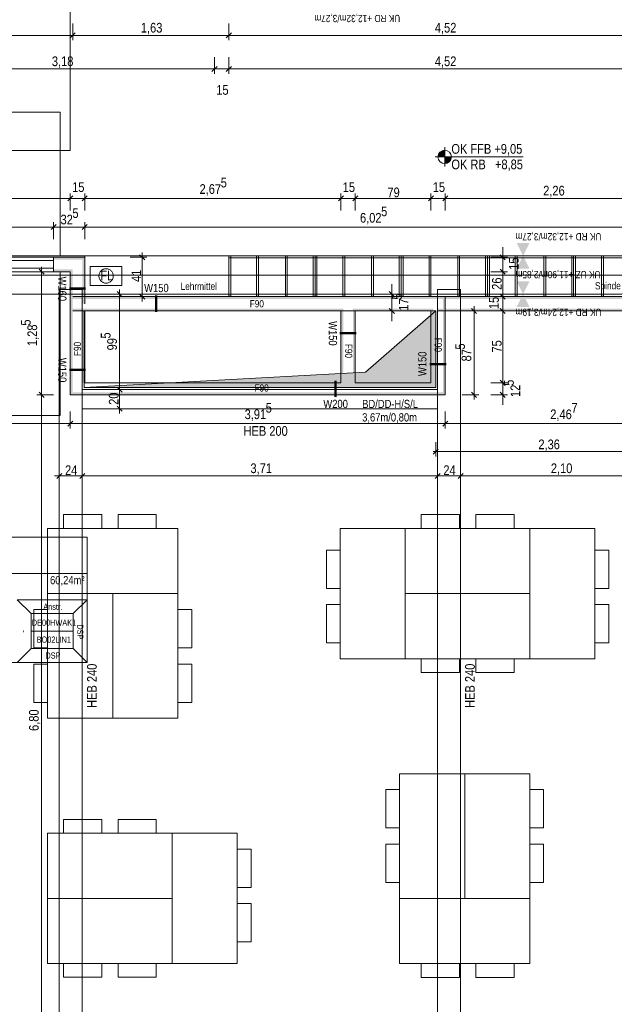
# Model space of a CAD drawing. Extents: x -634 to 300, y 62 to 1102.
# Tile 109 of 125: x -130 to -6, y 614 to 819. Entities that reach past the tile are written whole.
import ezdxf
from ezdxf.lldxf.tags import DXFTag

# ---------------------------------------------------------------- set-up
doc = ezdxf.new("R2010")
doc.units = 0
doc.layers.get('0').update_dxf_attribs({"lineweight": 13})
for name, color, linetype, lineweight, true_color in [('00 -Bauelemente -Gipskarton', 7, 'Continuous', 9, 0xff7fe6), ('30 -34 Innenwände- 2 nichttragend', 7, 'Continuous', 18, 0xff7fe6), ('30 -34 Innenwände- 4 Türen_Fenster', 9, 'Continuous', 15, 0x808080), ('30 -35 Decken- 1 Konstruktion-Träger- Stahlbeton', 7, 'Continuous', 13, 0x33aa00), ('30 -35 Decken- 11 Durchbruch', 5, 'Continuous', 15, 0x0000ff), ('40 -47 Nutzungspez. Anlagen- 4 Feuerlöschanlagen', 1, 'Continuous', 9, 0xff0000), ('60- 61 allgemeine Ausstattung- 1 Möbel', 9, 'Continuous', 9, 0x808080), ('70 -72 Beschriftung- 1 Beschriftung allgemein', 7, 'Continuous', 9, 0xff6633), ('70 -72 Beschriftung- 8 barrierefrei', 7, 'grob-A06CPVZVL0', 9, 0x888888), ('70 -75 Raumstempel- 1 Raumstempel-A06CPVZWL0', 1, 'Continuous', 50, 0xff0000), ('70 -76 Bemaßung- 2 Allgemein', 9, 'Continuous', 5, 0x808080)]:
    doc.layers.add(name, color=color, linetype=linetype, lineweight=lineweight, true_color=true_color)
for name, color, linetype, lineweight in [('30 -35 Decken- 1 Konstruktion-Träger- Stahl Hohlprofil', 7, 'grob-A06CPVZVL0', 9), ('70 -71 Achsen- 1 Gebäudeachsen', 7, 'STRICHPUNKT2-A06CPW00L0', 18), ('70 -72 Beschriftung- 5 Höhenkoten-A06CPVZXL0', 7, 'Continuous', 15), ('70 -75 Raumstempel- 3 Wandstempel', 7, 'Continuous', 50), ('Keine-A06CPVZYL0', 7, 'Continuous', 9)]:
    doc.layers.add(name, color=color, linetype=linetype, lineweight=lineweight)
doc.styles.get("Standard").update_dxf_attribs({"font": 'ARIALN.TTF'})
tags = doc.linetypes.add('grob-A06CPVZVL0', pattern=[14, 3, -8, 3]).pattern_tags.tags
tags[8:9] = [DXFTag(74, 4), DXFTag(75, 0), DXFTag(340, '0'), DXFTag(46, 0.0), DXFTag(50, 0.0), DXFTag(44, 0.0), DXFTag(45, 0.0)]
tags[6:7] = [DXFTag(74, 4), DXFTag(75, 0), DXFTag(340, '0'), DXFTag(46, 0.0), DXFTag(50, 0.0), DXFTag(44, 0.0), DXFTag(45, 0.0)]
tags[4:5] = [DXFTag(74, 4), DXFTag(75, 0), DXFTag(340, '0'), DXFTag(46, 0.0), DXFTag(50, 0.0), DXFTag(44, 0.0), DXFTag(45, 0.0)]
tags = doc.linetypes.add('STRICHPUNKT2-A06CPW00L0', pattern=[12.7, 6.35, -3.175, 0, -3.175]).pattern_tags.tags
tags[10:11] = [DXFTag(74, 4), DXFTag(75, 0), DXFTag(340, '0'), DXFTag(46, 0.0), DXFTag(50, 0.0), DXFTag(44, 0.0), DXFTag(45, 0.0)]
tags[8:9] = [DXFTag(74, 4), DXFTag(75, 0), DXFTag(340, '0'), DXFTag(46, 0.0), DXFTag(50, 0.0), DXFTag(44, 0.0), DXFTag(45, 0.0)]
tags[6:7] = [DXFTag(74, 4), DXFTag(75, 0), DXFTag(340, '0'), DXFTag(46, 0.0), DXFTag(50, 0.0), DXFTag(44, 0.0), DXFTag(45, 0.0)]
tags[4:5] = [DXFTag(74, 4), DXFTag(75, 0), DXFTag(340, '0'), DXFTag(46, 0.0), DXFTag(50, 0.0), DXFTag(44, 0.0), DXFTag(45, 0.0)]

# ---------------------------------------------------------------- blocks, each defined once
blk = doc.blocks.new('Referenz-A06CPW02L0')
at = {"layer": '00 -Bauelemente -Gipskarton', "color": 0, "linetype": 'Continuous', "lineweight": 0, "ltscale": 0.13}
for points in [[(-123.03, 769.33), (-116.78, 769.33), (-123.03, 769.58), (-116.53, 769.58)], [(-123.03, 769.08), (-117.03, 769.08), (-123.03, 769.33), (-116.78, 769.33)], [(-116.78, 759.88), (-116.78, 769.33), (-117.03, 759.88), (-117.03, 769.08)], [(-116.53, 759.88), (-116.53, 769.58), (-116.78, 759.88), (-116.78, 769.33)], [(-123.03, 766.83), (-119.28, 766.83), (-123.03, 767.08), (-119.03, 767.08)], [(-123.03, 766.58), (-119.53, 766.58), (-123.03, 766.83), (-119.28, 766.83)], [(-119.28, 759.88), (-119.28, 766.83), (-119.53, 759.88), (-119.53, 766.58)], [(-119.03, 759.88), (-119.03, 767.08), (-119.28, 759.88), (-119.28, 766.83)], [(-119.53, 740.88), (-119.28, 741.13), (-119.53, 761.38), (-119.28, 761.13)], [(-119.28, 741.13), (-119.03, 741.38), (-119.28, 761.13), (-119.03, 760.88)], [(-119.03, 761.38), (-119.03, 761.13), (-41.23, 761.38), (-41.48, 761.13)], [(-119.03, 761.13), (-119.03, 760.88), (-41.48, 761.13), (-41.73, 760.88)], [(-42.73, 761.38), (-42.73, 761.13), (9.61, 761.38), (9.61, 761.13)], [(-42.73, 761.13), (-42.73, 760.88), (9.61, 761.13), (9.61, 760.88)], [(-41.73, 760.88), (-41.73, 741.38), (-41.48, 761.13), (-41.48, 741.13)], [(-41.48, 761.13), (-41.48, 741.13), (-41.23, 761.38), (-41.23, 740.88)], [(-119.03, 758.63), (-62.78, 758.63), (-119.03, 758.88), (-62.53, 758.88)], [(-119.03, 758.38), (-63.03, 758.38), (-119.03, 758.63), (-62.78, 758.63)], [(-117.03, 743.38), (-116.78, 743.38), (-117.03, 758.88), (-116.78, 758.63)], [(-116.78, 743.38), (-116.53, 743.38), (-116.78, 758.63), (-116.53, 758.38)], [(-63.03, 758.38), (-63.03, 743.38), (-62.78, 758.63), (-62.78, 743.38)], [(-62.78, 758.63), (-62.78, 743.38), (-62.53, 758.88), (-62.53, 743.38)], [(-60.53, 758.88), (-60.53, 743.38), (-60.28, 758.63), (-60.28, 743.38)], [(-43.73, 758.88), (-60.53, 758.88), (-43.98, 758.63), (-60.28, 758.63)], [(-60.28, 758.63), (-60.28, 743.38), (-60.03, 758.38), (-60.03, 743.38)], [(-43.98, 758.63), (-60.28, 758.63), (-44.23, 758.38), (-60.03, 758.38)], [(-44.23, 758.38), (-44.23, 743.38), (-43.98, 758.63), (-43.98, 743.38)], [(-43.98, 758.63), (-43.98, 743.38), (-43.73, 758.88), (-43.73, 743.38)], [(-42.73, 758.88), (-42.73, 758.63), (9.61, 758.88), (9.61, 758.63)], [(-42.73, 758.63), (-42.73, 758.38), (9.61, 758.63), (9.61, 758.38)], [(-41.48, 741.13), (-119.28, 741.13), (-41.23, 740.88), (-119.53, 740.88)], [(-41.73, 741.38), (-119.03, 741.38), (-41.48, 741.13), (-119.28, 741.13)]]:
    blk.add_solid(points, dxfattribs=at)
at = {"layer": '30 -34 Innenwände- 2 nichttragend', "color": 0, "linetype": 'Continuous', "ltscale": 0.18}
for p, q in [((-116.53, 769.58), (-123.03, 769.58)), ((-123.03, 769.58), (-123.03, 766.83)), ((-123.03, 769.58), (-123.03, 769.33)), ((-123.03, 769.33), (-123.03, 769.08)), ((-123.03, 769.08), (-123.03, 767.08)), ((-116.53, 769.58), (-116.53, 759.88)), ((-123.03, 767.08), (-123.03, 766.83)), ((-123.03, 766.83), (-123.03, 766.58)), ((-123.03, 766.83), (-123.03, 766.58)), ((-119.53, 766.58), (-123.03, 766.58)), ((-119.53, 766.58), (-119.53, 759.88)), ((-119.53, 761.38), (-119.53, 740.88)), ((-119.03, 761.38), (-41.23, 761.38)), ((-42.73, 761.38), (9.61, 761.38)), ((-41.23, 740.88), (-41.23, 761.38)), ((-119.03, 758.38), (-63.03, 758.38)), ((-116.53, 758.38), (-116.53, 743.38)), ((-63.03, 743.38), (-63.03, 758.38)), ((-60.03, 758.38), (-44.23, 758.38)), ((-60.03, 743.38), (-60.03, 758.38)), ((-44.23, 743.38), (-44.23, 758.38)), ((-42.73, 758.38), (9.61, 758.38)), ((-116.53, 743.38), (-63.03, 743.38)), ((-60.03, 743.38), (-44.23, 743.38)), ((-119.53, 740.88), (-41.23, 740.88))]:
    blk.add_line(p, q, dxfattribs=at)
at = {"layer": '30 -34 Innenwände- 4 Türen_Fenster', "color": 0, "linetype": 'grob-A06CPVZVL0', "ltscale": 0.15}
for p, q in [((-123.03, 769.58), (-153.03, 769.58)), ((-123.03, 766.58), (-153.03, 766.58))]:
    blk.add_line(p, q, dxfattribs=at)
at = {"layer": '30 -34 Innenwände- 4 Türen_Fenster', "color": 0, "linetype": 'Continuous', "ltscale": 0.15}
for p, q in [((-133.63, 768.88), (-123.03, 768.88)), ((-123.03, 768.88), (-123.03, 767.28)), ((-123.03, 767.28), (-133.63, 767.28))]:
    blk.add_line(p, q, dxfattribs=at)
at = {"layer": '30 -35 Decken- 1 Konstruktion-Träger- Stahl Hohlprofil', "color": 0, "linetype": 'grob-A06CPVZVL0', "ltscale": 0.13}
for p, q in [((-121.83, 603.88), (-121.83, 762.88)), ((-121.83, 762.88), (-117.03, 762.88)), ((-117.03, 762.88), (-117.03, 603.88)), ((-42.83, 603.88), (-42.83, 762.88)), ((-42.83, 762.88), (-38.03, 762.88)), ((-38.03, 762.88), (-38.03, 603.88)), ((-117.03, 741.98), (-42.83, 741.98)), ((-117.03, 737.98), (-117.03, 741.98)), ((-42.83, 741.98), (-42.83, 737.98)), ((-42.83, 737.98), (-117.03, 737.98))]:
    blk.add_line(p, q, dxfattribs=at)
at = {"layer": '30 -35 Decken- 1 Konstruktion-Träger- Stahlbeton', "color": 0, "linetype": 'grob-A06CPVZVL0', "lineweight": -2, "ltscale": 0.13}
for p, q in [((3.97, 769.88), (-554.53, 769.88)), ((3.97, 761.88), (-554.53, 761.88))]:
    blk.add_line(p, q, dxfattribs=at)
at = {"layer": '30 -35 Decken- 11 Durchbruch', "color": 0, "linetype": 'Continuous', "ltscale": 0.15}
for p, q in [((-116.63, 742.38), (-116.63, 758.38)), ((-116.63, 758.38), (-43.23, 758.38)), ((-43.23, 758.38), (-57.91, 745.58)), ((-43.23, 758.38), (-57.91, 745.58)), ((-43.23, 742.38), (-43.23, 758.38)), ((-57.91, 745.58), (-116.63, 742.38)), ((-57.91, 745.58), (-116.63, 742.38)), ((-116.63, 742.38), (-43.23, 742.38))]:
    blk.add_line(p, q, dxfattribs=at)
blk.add_solid([(-57.91, 745.58), (-43.23, 758.38), (-116.63, 742.38), (-43.23, 742.38)], dxfattribs=at)
at = {"layer": '40 -47 Nutzungspez. Anlagen- 4 Feuerlöschanlagen', "color": 0, "linetype": 'Continuous', "ltscale": 0.13}
for p, q in [((-115.36, 767.68), (-108.76, 767.68)), ((-115.36, 763.68), (-115.36, 767.68)), ((-113.39, 766.39), (-113.31, 766.52)), ((-113.31, 766.52), (-113.22, 766.64)), ((-113.22, 766.64), (-113.12, 766.74)), ((-113.12, 766.74), (-113.01, 766.84)), ((-113.01, 766.84), (-112.9, 766.93)), ((-112.9, 766.93), (-112.77, 767.01)), ((-112.77, 767.01), (-112.64, 767.07)), ((-112.64, 767.07), (-112.5, 767.12)), ((-112.5, 767.12), (-112.36, 767.15)), ((-112.36, 767.15), (-112.21, 767.18)), ((-112.21, 767.18), (-112.06, 767.18)), ((-112.06, 767.18), (-111.92, 767.18)), ((-111.92, 767.18), (-111.77, 767.15)), ((-111.77, 767.15), (-111.63, 767.12)), ((-111.63, 767.12), (-111.49, 767.07)), ((-111.49, 767.07), (-111.36, 767.01)), ((-111.36, 767.01), (-111.23, 766.93)), ((-111.23, 766.93), (-111.11, 766.84)), ((-111.11, 766.84), (-111, 766.74)), ((-111, 766.74), (-110.9, 766.64)), ((-110.9, 766.64), (-110.82, 766.52)), ((-110.82, 766.52), (-110.74, 766.39)), ((-108.76, 767.68), (-108.76, 763.68)), ((-113.56, 765.83), (-113.53, 765.98)), ((-113.56, 765.68), (-113.56, 765.83)), ((-113.56, 765.54), (-113.56, 765.68)), ((-113.53, 765.39), (-113.56, 765.54)), ((-113.53, 765.98), (-113.5, 766.12)), ((-113.5, 765.25), (-113.53, 765.39)), ((-113.5, 766.12), (-113.45, 766.26)), ((-113.45, 765.11), (-113.5, 765.25)), ((-113.45, 766.26), (-113.39, 766.39)), ((-113.39, 764.98), (-113.45, 765.11)), ((-113.31, 764.85), (-113.39, 764.98)), ((-113.22, 764.73), (-113.31, 764.85)), ((-113.12, 764.62), (-113.22, 764.73)), ((-113.01, 764.52), (-113.12, 764.62)), ((-112.9, 764.44), (-113.01, 764.52)), ((-112.77, 764.36), (-112.9, 764.44)), ((-111.23, 764.44), (-111.36, 764.36)), ((-111.11, 764.52), (-111.23, 764.44)), ((-111, 764.62), (-111.11, 764.52)), ((-110.9, 764.73), (-111, 764.62)), ((-110.82, 764.85), (-110.9, 764.73)), ((-110.74, 764.98), (-110.82, 764.85)), ((-110.74, 766.39), (-110.68, 766.26)), ((-110.68, 765.11), (-110.74, 764.98)), ((-110.68, 766.26), (-110.63, 766.12)), ((-110.63, 765.25), (-110.68, 765.11)), ((-110.63, 766.12), (-110.59, 765.98)), ((-110.59, 765.39), (-110.63, 765.25)), ((-110.59, 765.98), (-110.57, 765.83)), ((-110.57, 765.54), (-110.59, 765.39)), ((-110.57, 765.83), (-110.56, 765.68)), ((-110.56, 765.68), (-110.57, 765.54)), ((-108.76, 763.68), (-115.36, 763.68)), ((-112.64, 764.3), (-112.77, 764.36)), ((-112.5, 764.25), (-112.64, 764.3)), ((-112.36, 764.21), (-112.5, 764.25)), ((-112.21, 764.19), (-112.36, 764.21)), ((-112.06, 764.18), (-112.21, 764.19)), ((-111.92, 764.19), (-112.06, 764.18)), ((-111.77, 764.21), (-111.92, 764.19)), ((-111.63, 764.25), (-111.77, 764.21)), ((-111.49, 764.3), (-111.63, 764.25)), ((-111.36, 764.36), (-111.49, 764.3))]:
    blk.add_line(p, q, dxfattribs=at)
at = {"layer": '60- 61 allgemeine Ausstattung- 1 Möbel', "color": 0, "lineweight": 15}
for p, q in [((-116.53, 769.88), (-86.43, 769.88)), ((-116.53, 761.38), (-116.53, 769.88)), ((-86.43, 769.88), (-86.43, 761.38)), ((-86.43, 761.38), (-116.53, 761.38))]:
    blk.add_line(p, q, dxfattribs=at)
at = {"layer": '60- 61 allgemeine Ausstattung- 1 Möbel', "color": 0, "linetype": 'grob-A06CPVZVL0', "lineweight": 15, "ltscale": 0.15}
for p, q in [((-86.43, 761.48), (-86.43, 769.88)), ((-86.43, 769.88), (-86.03, 769.88)), ((-86.43, 769.48), (-86.43, 769.88)), ((-86.43, 769.88), (3.57, 769.88)), ((3.57, 769.48), (-86.43, 769.48)), ((-86.03, 769.88), (-86.03, 761.48)), ((-80.63, 761.48), (-80.63, 769.88)), ((-80.63, 769.88), (-80.23, 769.88)), ((-80.23, 769.88), (-80.23, 761.48)), ((-74.63, 761.48), (-74.63, 769.88)), ((-74.63, 769.88), (-74.23, 769.88)), ((-74.23, 769.88), (-74.23, 761.48)), ((-68.83, 761.48), (-68.83, 769.88)), ((-68.83, 769.88), (-68.43, 769.88)), ((-68.43, 761.48), (-68.43, 769.88)), ((-68.43, 769.88), (-68.03, 769.88)), ((-68.43, 769.88), (-68.43, 761.48)), ((-68.03, 769.88), (-68.03, 761.48)), ((-62.63, 761.48), (-62.63, 769.88)), ((-62.63, 769.88), (-62.23, 769.88)), ((-62.23, 769.88), (-62.23, 761.48)), ((-56.63, 761.48), (-56.63, 769.88)), ((-56.63, 769.88), (-56.23, 769.88)), ((-56.23, 769.88), (-56.23, 761.48)), ((-50.83, 761.48), (-50.83, 769.88)), ((-50.83, 769.88), (-50.43, 769.88)), ((-50.43, 761.48), (-50.43, 769.88)), ((-50.43, 769.88), (-50.03, 769.88)), ((-50.43, 769.88), (-50.43, 761.48)), ((-50.03, 769.88), (-50.03, 761.48)), ((-44.63, 761.48), (-44.63, 769.88)), ((-44.63, 769.88), (-44.23, 769.88)), ((-44.23, 769.88), (-44.23, 761.48)), ((-38.63, 761.48), (-38.63, 769.88)), ((-38.63, 769.88), (-38.23, 769.88)), ((-38.23, 769.88), (-38.23, 761.48)), ((-32.83, 761.48), (-32.83, 769.88)), ((-32.83, 769.88), (-32.43, 769.88)), ((-32.43, 761.48), (-32.43, 769.88)), ((-32.43, 769.88), (-32.03, 769.88)), ((-32.43, 769.88), (-32.43, 761.48)), ((-32.03, 769.88), (-32.03, 761.48)), ((-26.63, 761.48), (-26.63, 769.88)), ((-26.63, 769.88), (-26.23, 769.88)), ((-26.23, 769.88), (-26.23, 761.48)), ((-20.63, 761.48), (-20.63, 769.88)), ((-20.63, 769.88), (-20.23, 769.88)), ((-20.23, 769.88), (-20.23, 761.48)), ((-14.83, 761.48), (-14.83, 769.88)), ((-14.83, 769.88), (-14.43, 769.88)), ((-14.43, 769.88), (-14.43, 761.48)), ((-14.43, 761.48), (-14.43, 769.88)), ((-14.43, 769.88), (-14.03, 769.88)), ((-14.03, 769.88), (-14.03, 761.48)), ((-8.63, 761.48), (-8.63, 769.88)), ((-8.63, 769.88), (-8.23, 769.88)), ((-8.23, 769.88), (-8.23, 761.48)), ((-86.03, 761.48), (-86.43, 761.48)), ((-80.23, 761.48), (-80.63, 761.48)), ((-74.23, 761.48), (-74.63, 761.48)), ((-68.43, 761.48), (-68.83, 761.48)), ((-68.03, 761.48), (-68.43, 761.48)), ((-62.23, 761.48), (-62.63, 761.48)), ((-56.23, 761.48), (-56.63, 761.48)), ((-50.43, 761.48), (-50.83, 761.48)), ((-50.03, 761.48), (-50.43, 761.48)), ((-44.23, 761.48), (-44.63, 761.48)), ((-38.23, 761.48), (-38.63, 761.48)), ((-32.43, 761.48), (-32.83, 761.48)), ((-32.03, 761.48), (-32.43, 761.48)), ((-26.23, 761.48), (-26.63, 761.48)), ((-20.23, 761.48), (-20.63, 761.48)), ((-14.43, 761.48), (-14.83, 761.48)), ((-14.03, 761.48), (-14.43, 761.48)), ((-8.23, 761.48), (-8.63, 761.48))]:
    blk.add_line(p, q, dxfattribs=at)
at = {"layer": '60- 61 allgemeine Ausstattung- 1 Möbel', "color": 0, "linetype": 'Continuous', "ltscale": 0.13}
for p, q in [((-120.96, 712.99), (-120.96, 715.87)), ((-120.96, 715.87), (-112.96, 715.87)), ((-112.96, 715.87), (-112.96, 712.99)), ((-109.57, 712.99), (-109.57, 715.87)), ((-109.57, 715.87), (-101.57, 715.87)), ((-101.57, 715.87), (-101.57, 712.99)), ((-46.27, 712.98), (-46.27, 715.87)), ((-46.27, 715.87), (-38.27, 715.87)), ((-38.27, 715.87), (-38.27, 712.98)), ((-34.88, 712.98), (-34.88, 715.87)), ((-34.88, 715.87), (-26.88, 715.87)), ((-26.88, 715.87), (-26.88, 712.98)), ((-124.27, 699.39), (-124.27, 712.99)), ((-124.27, 712.99), (-97.07, 712.99)), ((-112.96, 712.99), (-120.96, 712.99)), ((-101.57, 712.99), (-109.57, 712.99)), ((-97.07, 712.99), (-97.07, 699.39)), ((-63.18, 685.78), (-63.18, 712.98)), ((-63.18, 712.98), (-49.58, 712.98)), ((-49.58, 699.38), (-49.58, 712.98)), ((-49.58, 712.98), (-23.58, 712.98)), ((-49.58, 712.98), (-49.58, 685.78)), ((-38.27, 712.98), (-46.27, 712.98)), ((-26.88, 712.98), (-34.88, 712.98)), ((-23.58, 712.98), (-23.58, 699.38)), ((-23.58, 685.78), (-23.58, 712.98)), ((-23.58, 712.98), (-9.98, 712.98)), ((-9.98, 712.98), (-9.98, 685.78)), ((-66.06, 708.48), (-63.18, 708.48)), ((-66.06, 700.48), (-66.06, 708.48)), ((-63.18, 708.48), (-63.18, 700.48)), ((-9.98, 700.48), (-9.98, 708.48)), ((-9.98, 708.48), (-7.09, 708.48)), ((-7.09, 708.48), (-7.09, 700.48)), ((-124.27, 673.39), (-124.27, 699.39)), ((-124.27, 699.39), (-110.67, 699.39)), ((-97.07, 699.39), (-124.27, 699.39)), ((-110.67, 699.39), (-110.67, 673.39)), ((-110.67, 673.39), (-110.67, 699.39)), ((-110.67, 699.39), (-97.07, 699.39)), ((-97.07, 699.39), (-97.07, 673.39)), ((-63.18, 700.48), (-66.06, 700.48)), ((-23.58, 699.38), (-49.58, 699.38)), ((-49.58, 685.78), (-49.58, 699.38)), ((-49.58, 699.38), (-23.58, 699.38)), ((-23.58, 699.38), (-23.58, 685.78)), ((-7.09, 700.48), (-9.98, 700.48)), ((-66.06, 697.09), (-63.18, 697.09)), ((-66.06, 689.09), (-66.06, 697.09)), ((-63.18, 697.09), (-63.18, 689.09)), ((-9.98, 689.09), (-9.98, 697.09)), ((-9.98, 697.09), (-7.09, 697.09)), ((-7.09, 697.09), (-7.09, 689.09)), ((-127.15, 696.08), (-124.27, 696.08)), ((-127.15, 688.08), (-127.15, 696.08)), ((-124.27, 696.08), (-124.27, 688.08)), ((-97.07, 688.08), (-97.07, 696.08)), ((-97.07, 696.08), (-94.19, 696.08)), ((-94.19, 696.08), (-94.19, 688.08)), ((-63.18, 689.09), (-66.06, 689.09)), ((-7.09, 689.09), (-9.98, 689.09)), ((-124.27, 688.08), (-127.15, 688.08)), ((-94.19, 688.08), (-97.07, 688.08)), ((-127.15, 684.69), (-124.27, 684.69)), ((-127.15, 676.69), (-127.15, 684.69)), ((-124.27, 684.69), (-124.27, 676.69)), ((-97.07, 676.69), (-97.07, 684.69)), ((-97.07, 684.69), (-94.19, 684.69)), ((-94.19, 684.69), (-94.19, 676.69)), ((-49.58, 685.78), (-63.18, 685.78)), ((-23.58, 685.78), (-49.58, 685.78)), ((-46.27, 682.9), (-46.27, 685.78)), ((-46.27, 685.78), (-38.27, 685.78)), ((-38.27, 685.78), (-38.27, 682.9)), ((-34.88, 682.9), (-34.88, 685.78)), ((-34.88, 685.78), (-26.88, 685.78)), ((-26.88, 685.78), (-26.88, 682.9)), ((-9.98, 685.78), (-23.58, 685.78)), ((-38.27, 682.9), (-46.27, 682.9)), ((-26.88, 682.9), (-34.88, 682.9)), ((-124.27, 676.69), (-127.15, 676.69)), ((-94.19, 676.69), (-97.07, 676.69)), ((-110.67, 673.39), (-124.27, 673.39)), ((-97.07, 673.39), (-110.67, 673.39)), ((-50.78, 635.78), (-50.78, 661.78)), ((-50.78, 661.78), (-37.18, 661.78)), ((-37.18, 635.78), (-37.18, 661.78)), ((-37.18, 661.78), (-23.58, 661.78)), ((-37.18, 661.78), (-37.18, 635.78)), ((-23.58, 661.78), (-23.58, 635.78)), ((-53.66, 658.48), (-50.78, 658.48)), ((-53.66, 650.48), (-53.66, 658.48)), ((-50.78, 658.48), (-50.78, 650.48)), ((-23.58, 650.48), (-23.58, 658.48)), ((-23.58, 658.48), (-20.69, 658.48)), ((-20.69, 658.48), (-20.69, 650.48)), ((-120.96, 649.39), (-120.96, 652.27)), ((-120.96, 652.27), (-112.96, 652.27)), ((-112.96, 652.27), (-112.96, 649.39)), ((-109.57, 649.39), (-109.57, 652.27)), ((-109.57, 652.27), (-101.57, 652.27)), ((-101.57, 652.27), (-101.57, 649.39)), ((-124.27, 649.39), (-98.27, 649.39)), ((-124.27, 635.79), (-124.27, 649.39)), ((-112.96, 649.39), (-120.96, 649.39)), ((-101.57, 649.39), (-109.57, 649.39)), ((-98.27, 622.19), (-98.27, 649.39)), ((-98.27, 649.39), (-84.67, 649.39)), ((-98.27, 649.39), (-98.27, 635.79)), ((-84.67, 649.39), (-84.67, 622.19)), ((-50.78, 650.48), (-53.66, 650.48)), ((-20.69, 650.48), (-23.58, 650.48)), ((-84.67, 638.08), (-84.67, 646.08)), ((-84.67, 646.08), (-81.79, 646.08)), ((-81.79, 646.08), (-81.79, 638.08)), ((-53.66, 647.09), (-50.78, 647.09)), ((-53.66, 639.09), (-53.66, 647.09)), ((-50.78, 647.09), (-50.78, 639.09)), ((-23.58, 639.09), (-23.58, 647.09)), ((-23.58, 647.09), (-20.69, 647.09)), ((-20.69, 647.09), (-20.69, 639.09)), ((-50.78, 639.09), (-53.66, 639.09)), ((-20.69, 639.09), (-23.58, 639.09)), ((-81.79, 638.08), (-84.67, 638.08)), ((-98.27, 635.79), (-124.27, 635.79)), ((-124.27, 635.79), (-98.27, 635.79)), ((-124.27, 622.19), (-124.27, 635.79)), ((-98.27, 635.79), (-98.27, 622.19)), ((-50.78, 635.78), (-23.58, 635.78)), ((-50.78, 622.18), (-50.78, 635.78)), ((-37.18, 635.78), (-50.78, 635.78)), ((-23.58, 635.78), (-37.18, 635.78)), ((-23.58, 635.78), (-23.58, 622.18)), ((-84.67, 626.69), (-84.67, 634.69)), ((-84.67, 634.69), (-81.79, 634.69)), ((-81.79, 634.69), (-81.79, 626.69)), ((-81.79, 626.69), (-84.67, 626.69)), ((-98.27, 622.19), (-124.27, 622.19)), ((-120.96, 619.31), (-120.96, 622.19)), ((-120.96, 622.19), (-112.96, 622.19)), ((-112.96, 622.19), (-112.96, 619.31)), ((-109.57, 619.31), (-109.57, 622.19)), ((-109.57, 622.19), (-101.57, 622.19)), ((-101.57, 622.19), (-101.57, 619.31)), ((-84.67, 622.19), (-98.27, 622.19)), ((-23.58, 622.18), (-50.78, 622.18)), ((-46.27, 619.3), (-46.27, 622.18)), ((-46.27, 622.18), (-38.27, 622.18)), ((-38.27, 622.18), (-38.27, 619.3)), ((-34.88, 619.3), (-34.88, 622.18)), ((-34.88, 622.18), (-26.88, 622.18)), ((-26.88, 622.18), (-26.88, 619.3)), ((-112.96, 619.31), (-120.96, 619.31)), ((-101.57, 619.31), (-109.57, 619.31)), ((-38.27, 619.3), (-46.27, 619.3)), ((-26.88, 619.3), (-34.88, 619.3))]:
    blk.add_line(p, q, dxfattribs=at)
at = {"layer": '70 -71 Achsen- 1 Gebäudeachsen', "color": 0, "linetype": 'STRICHPUNKT2-A06CPW00L0', "ltscale": 0.18}
blk.add_line((-554.53, 765.88), (92.91, 765.88), dxfattribs=at)
at = {"layer": '70 -72 Beschriftung- 5 Höhenkoten-A06CPVZXL0', "color": 0, "linetype": 'Continuous', "ltscale": 0.15}
for p, q in [((-41.36, 788.53), (-41.36, 792.53)), ((-41.36, 790.53), (-41.36, 791.93)), ((-41.36, 791.93), (-41.36, 790.53)), ((-43.36, 790.53), (-24.96, 790.53)), ((-42.76, 790.53), (-41.36, 790.53)), ((-41.36, 790.53), (-42.76, 790.53)), ((-39.96, 790.53), (-41.36, 790.53)), ((-41.36, 790.53), (-41.36, 789.13)), ((-41.36, 790.53), (-39.96, 790.53)), ((-41.36, 789.13), (-41.36, 790.53))]:
    blk.add_line(p, q, dxfattribs=at)
for major_axis in [(0, 1.4), (1.4, 0), (-1.4, 0), (0, -1.4)]:
    blk.add_ellipse((-41.36, 790.53), major_axis=major_axis, ratio=1, start_param=0, end_param=1.570796, dxfattribs=at)
at = {"layer": '70 -72 Beschriftung- 5 Höhenkoten-A06CPVZXL0', "color": 0, "lineweight": 0}
for points in [[(-42.61, 790.53), (-42.69, 790.96), (-42.61, 791.17)], [(-42.49, 790.53), (-42.61, 791.17), (-42.49, 791.35)], [(-42.61, 790.53), (-42.61, 791.17), (-42.49, 790.53)], [(-42.35, 790.53), (-42.49, 791.35), (-42.35, 791.52)], [(-42.49, 790.53), (-42.49, 791.35), (-42.35, 790.53)], [(-42.18, 790.53), (-42.35, 791.52), (-42.18, 791.66)], [(-42.35, 790.53), (-42.35, 791.52), (-42.18, 790.53)], [(-42, 790.53), (-42.18, 791.66), (-42, 791.78)], [(-42.18, 790.53), (-42.18, 791.66), (-42, 790.53)], [(-41.79, 790.53), (-42, 791.78), (-41.79, 791.86)], [(-42, 790.53), (-42, 791.78), (-41.79, 790.53)], [(-41.58, 790.53), (-41.79, 791.86), (-41.58, 791.91)], [(-41.79, 790.53), (-41.79, 791.86), (-41.58, 790.53)], [(-41.36, 790.53), (-41.58, 791.91), (-41.36, 791.93)], [(-41.58, 790.53), (-41.58, 791.91), (-41.36, 790.53)], [(-42.74, 790.53), (-42.76, 790.53), (-42.74, 790.75)], [(-42.69, 790.53), (-42.74, 790.75), (-42.69, 790.96)], [(-42.74, 790.53), (-42.74, 790.75), (-42.69, 790.53)], [(-42.69, 790.53), (-42.69, 790.96), (-42.61, 790.53)], [(-41.36, 789.13), (-41.36, 790.53), (-41.14, 789.15)], [(-41.14, 789.15), (-41.36, 790.53), (-41.14, 790.53)], [(-41.14, 789.15), (-41.14, 790.53), (-40.93, 789.2)], [(-40.93, 789.2), (-41.14, 790.53), (-40.93, 790.53)], [(-40.93, 789.2), (-40.93, 790.53), (-40.73, 789.28)], [(-40.73, 789.28), (-40.93, 790.53), (-40.73, 790.53)], [(-40.73, 789.28), (-40.73, 790.53), (-40.54, 789.4)], [(-40.54, 789.4), (-40.73, 790.53), (-40.54, 790.53)], [(-40.54, 789.4), (-40.54, 790.53), (-40.37, 789.54)], [(-40.37, 789.54), (-40.54, 790.53), (-40.37, 790.53)], [(-40.37, 789.54), (-40.37, 790.53), (-40.23, 789.71)], [(-40.23, 789.71), (-40.37, 790.53), (-40.23, 790.53)], [(-40.23, 789.71), (-40.23, 790.53), (-40.11, 789.9)], [(-40.11, 789.9), (-40.23, 790.53), (-40.11, 790.53)], [(-40.11, 789.9), (-40.11, 790.53), (-40.03, 790.1)], [(-40.03, 790.1), (-40.11, 790.53), (-40.03, 790.53)], [(-40.03, 790.1), (-40.03, 790.53), (-39.98, 790.31)], [(-39.98, 790.31), (-40.03, 790.53), (-39.98, 790.53)], [(-39.98, 790.31), (-39.98, 790.53), (-39.96, 790.53)]]:
    blk.add_solid(points, dxfattribs=at)
at = {"layer": '70 -72 Beschriftung- 8 barrierefrei', "color": 0, "linetype": 'grob-A06CPVZVL0', "ltscale": 0.13}
for p, q in [((-119.53, 821.88), (-119.53, 791.88)), ((-151.63, 799.88), (-121.63, 799.88)), ((-121.63, 799.88), (-121.63, 769.88)), ((-119.53, 791.88), (-149.53, 791.88)), ((-121.63, 769.88), (-151.63, 769.88)), ((-151.63, 766.58), (-121.63, 766.58)), ((-121.63, 766.58), (-121.63, 736.58)), ((-121.63, 736.58), (-151.63, 736.58))]:
    blk.add_line(p, q, dxfattribs=at)
at = {"layer": '70 -75 Raumstempel- 1 Raumstempel-A06CPVZWL0', "color": 0, "lineweight": 9}
for p, q in [((-116.01, 711.18), (-152.34, 711.18)), ((-116.01, 685.04), (-116.01, 711.18)), ((-116.01, 703.58), (-152.34, 703.58)), ((-127.72, 695.21), (-130.61, 698.11)), ((-116.01, 698.11), (-130.61, 698.11)), ((-118.9, 695.21), (-116.01, 698.11)), ((-127.72, 687.93), (-127.72, 695.21)), ((-127.72, 695.21), (-118.9, 695.21)), ((-118.9, 687.93), (-118.9, 695.21)), ((-118.9, 691.57), (-127.72, 691.57)), ((-127.72, 687.93), (-130.61, 685.04)), ((-127.72, 687.93), (-118.9, 687.93)), ((-118.9, 687.93), (-116.01, 685.04)), ((-116.01, 685.04), (-152.34, 685.04))]:
    blk.add_line(p, q, dxfattribs=at)
at = {"layer": '70 -75 Raumstempel- 3 Wandstempel', "color": 0, "linetype": 'Continuous', "ltscale": 0.5}
for p, q in [((-119.73, 763.06), (-116.33, 763.06)), ((-101.61, 761.58), (-101.61, 758.18)), ((-63.23, 753.76), (-59.83, 753.76)), ((-119.73, 746.09), (-116.33, 746.09)), ((-44.43, 747.29), (-41.03, 747.29)), ((-64.19, 740.43), (-64.19, 743.83))]:
    blk.add_line(p, q, dxfattribs=at)
at = {"layer": '70 -76 Bemaßung- 2 Allgemein', "color": 0, "linetype": 'Continuous', "ltscale": 0.13}
for p, q in [((-119.03, 818.38), (-119.03, 814.88)), ((-119.03, 818.38), (-119.03, 814.88)), ((-86.43, 818.38), (-86.43, 814.88)), ((-86.43, 818.38), (-86.43, 814.88)), ((-120.09, 815.88), (-151.97, 815.88)), ((-118.03, 815.88), (-120.09, 815.88)), ((-120.03, 815.88), (-117.97, 815.88)), ((-87.49, 815.88), (-117.97, 815.88)), ((-85.43, 815.88), (-87.49, 815.88)), ((-87.43, 815.88), (-85.37, 815.88)), ((2.91, 815.88), (-85.37, 815.88)), ((-89.43, 811.38), (-89.43, 807.88)), ((-89.43, 811.38), (-89.43, 807.88)), ((-86.43, 811.38), (-86.43, 807.88)), ((-86.43, 811.38), (-86.43, 807.88)), ((-90.49, 808.88), (-151.97, 808.88)), ((-90.49, 808.88), (-91.55, 808.88)), ((-88.43, 808.88), (-90.49, 808.88)), ((-88.43, 808.88), (-90.49, 808.88)), ((-86.43, 808.88), (-89.43, 808.88)), ((-87.43, 808.88), (-85.37, 808.88)), ((-87.43, 808.88), (-85.37, 808.88)), ((-85.37, 808.88), (-84.31, 808.88)), ((2.91, 808.88), (-85.37, 808.88)), ((-120.59, 781.88), (-151.47, 781.88)), ((-120.59, 781.88), (-121.65, 781.88)), ((-118.53, 781.88), (-120.59, 781.88)), ((-118.53, 781.88), (-120.59, 781.88)), ((-119.53, 779.38), (-119.53, 782.88)), ((-119.53, 779.38), (-119.53, 782.88)), ((-116.53, 781.88), (-119.53, 781.88)), ((-117.53, 781.88), (-115.47, 781.88)), ((-117.53, 781.88), (-115.47, 781.88)), ((-116.53, 779.38), (-116.53, 782.88)), ((-116.53, 779.38), (-116.53, 782.88)), ((-115.47, 781.88), (-114.41, 781.88)), ((-64.09, 781.88), (-115.47, 781.88)), ((-64.09, 781.88), (-65.15, 781.88)), ((-62.03, 781.88), (-64.09, 781.88)), ((-62.03, 781.88), (-64.09, 781.88)), ((-63.03, 779.38), (-63.03, 782.88)), ((-63.03, 779.38), (-63.03, 782.88)), ((-60.03, 781.88), (-63.03, 781.88)), ((-61.03, 781.88), (-58.97, 781.88)), ((-61.03, 781.88), (-58.97, 781.88)), ((-60.03, 779.38), (-60.03, 782.88)), ((-60.03, 779.38), (-60.03, 782.88)), ((-58.97, 781.88), (-57.91, 781.88)), ((-45.29, 781.88), (-58.97, 781.88)), ((-45.29, 781.88), (-46.35, 781.88)), ((-43.23, 781.88), (-45.29, 781.88)), ((-43.23, 781.88), (-45.29, 781.88)), ((-44.23, 779.38), (-44.23, 782.88)), ((-44.23, 779.38), (-44.23, 782.88)), ((-41.23, 781.88), (-44.23, 781.88)), ((-42.23, 781.88), (-40.17, 781.88)), ((-42.23, 781.88), (-40.17, 781.88)), ((-41.23, 779.38), (-41.23, 782.88)), ((-41.23, 779.38), (-41.23, 782.88)), ((-40.17, 781.88), (-39.11, 781.88)), ((2.91, 781.88), (-40.17, 781.88)), ((-123.03, 773.38), (-123.03, 776.88)), ((-123.03, 773.38), (-123.03, 776.88)), ((-116.53, 773.38), (-116.53, 776.88)), ((-116.53, 773.38), (-116.53, 776.88)), ((-124.09, 775.88), (-151.97, 775.88)), ((-122.03, 775.88), (-124.09, 775.88)), ((-124.03, 775.88), (-121.97, 775.88)), ((-117.59, 775.88), (-121.97, 775.88)), ((-115.53, 775.88), (-117.59, 775.88)), ((-117.53, 775.88), (-115.47, 775.88)), ((2.91, 775.88), (-115.47, 775.88)), ((-29.23, 770.64), (-29.23, 771.7)), ((-29.23, 768.58), (-29.23, 770.64)), ((-107.03, 769.58), (-103.53, 769.58)), ((-104.53, 770.58), (-104.53, 768.52)), ((-31.73, 769.58), (-28.23, 769.58)), ((-29.23, 766.58), (-29.23, 769.58)), ((-123.03, 766.58), (-126.53, 766.58)), ((-125.53, 767.58), (-125.53, 765.52)), ((-104.53, 768.52), (-104.53, 762.44)), ((-31.73, 766.58), (-28.23, 766.58)), ((-31.73, 766.58), (-28.23, 766.58)), ((-29.23, 767.58), (-29.23, 765.52)), ((-29.23, 767.58), (-29.23, 765.52)), ((-125.53, 765.52), (-125.53, 741.94)), ((-29.23, 765.52), (-29.23, 764.46)), ((-29.23, 762.44), (-29.23, 765.52)), ((-109.23, 762.88), (-109.23, 760.82)), ((-104.53, 760.38), (-104.53, 762.44)), ((-51.87, 761.35), (-52.93, 762.41)), ((-52.4, 762.94), (-52.4, 764)), ((-52.4, 761.38), (-52.4, 762.94)), ((-29.23, 760.38), (-29.23, 762.44)), ((-29.23, 762.38), (-29.23, 760.32)), ((-107.81, 761.88), (-110.23, 761.88)), ((-109.23, 743.04), (-109.23, 760.82)), ((-107.03, 761.38), (-103.53, 761.38)), ((-52.06, 761.88), (-53.4, 761.88)), ((-52.4, 758.38), (-52.4, 761.88)), ((-31.73, 761.38), (-28.23, 761.38)), ((-31.73, 761.38), (-28.23, 761.38)), ((-29.23, 759.44), (-29.23, 760.32)), ((-52.93, 758.91), (-51.87, 757.85)), ((-52.4, 758.88), (-52.4, 757.32)), ((-52.34, 758.38), (-51.4, 758.38)), ((-37.73, 758.38), (-34.23, 758.38)), ((-35.23, 759.38), (-35.23, 757.32)), ((-31.73, 758.38), (-28.23, 758.38)), ((-31.73, 758.38), (-28.23, 758.38)), ((-29.23, 757.38), (-29.23, 759.44)), ((-29.23, 759.38), (-29.23, 757.32)), ((-52.4, 757.32), (-52.4, 756.26)), ((-35.23, 757.32), (-35.23, 741.94)), ((-29.23, 744.44), (-29.23, 757.32)), ((-29.23, 744.44), (-29.23, 745.5)), ((-29.23, 742.38), (-29.23, 744.44)), ((-29.23, 742.38), (-29.23, 744.44)), ((-125.53, 739.88), (-125.53, 741.94)), ((-125.53, 741.88), (-125.53, 739.82)), ((-107.81, 741.98), (-110.23, 741.98)), ((-107.81, 741.98), (-110.23, 741.98)), ((-109.23, 740.98), (-109.23, 743.04)), ((-109.23, 742.98), (-109.23, 740.92)), ((-35.23, 739.88), (-35.23, 741.94)), ((-31.73, 743.38), (-28.23, 743.38)), ((-31.73, 743.38), (-28.23, 743.38)), ((-29.23, 740.88), (-29.23, 743.38)), ((-29.23, 741.88), (-29.23, 739.82)), ((-123.03, 740.88), (-126.53, 740.88)), ((-123.03, 740.88), (-126.53, 740.88)), ((-125.53, 739.82), (-125.53, 605.94)), ((-109.23, 739.04), (-109.23, 740.92)), ((-37.73, 740.88), (-34.23, 740.88)), ((-31.73, 740.88), (-28.23, 740.88)), ((-29.23, 739.82), (-29.23, 738.76)), ((-109.23, 736.98), (-109.23, 739.04)), ((-109.17, 737.98), (-108.23, 737.98)), ((-119.53, 737.38), (-119.53, 733.88)), ((-119.53, 737.38), (-119.53, 733.88)), ((-41.23, 737.38), (-41.23, 733.88)), ((-41.23, 737.38), (-41.23, 733.88)), ((-120.59, 734.88), (-148.47, 734.88)), ((-118.53, 734.88), (-120.59, 734.88)), ((-120.53, 734.88), (-118.47, 734.88)), ((-42.29, 734.88), (-118.47, 734.88)), ((-40.23, 734.88), (-42.29, 734.88)), ((-42.23, 734.88), (-40.17, 734.88)), ((7.05, 734.88), (-40.17, 734.88)), ((-43.76, 728.49), (-42.7, 729.55)), ((-43.23, 731.02), (-43.23, 728.02)), ((-43.73, 729.02), (-42.17, 729.02)), ((2.91, 729.02), (-42.17, 729.02)), ((-122.83, 723.94), (-120.77, 723.94)), ((-121.83, 724), (-121.83, 724.94)), ((-118.09, 723.94), (-120.77, 723.94)), ((-116.03, 723.94), (-118.09, 723.94)), ((-118.03, 723.94), (-115.97, 723.94)), ((-117.03, 724), (-117.03, 724.94)), ((-117.03, 724), (-117.03, 724.94)), ((-43.89, 723.94), (-115.97, 723.94)), ((-41.83, 723.94), (-43.89, 723.94)), ((-43.83, 723.94), (-41.77, 723.94)), ((-42.83, 724), (-42.83, 724.94)), ((-42.83, 724), (-42.83, 724.94)), ((-39.09, 723.94), (-41.77, 723.94)), ((-37.03, 723.94), (-39.09, 723.94)), ((-39.03, 723.94), (-36.97, 723.94)), ((-38.03, 721.44), (-38.03, 724.94)), ((-38.03, 721.44), (-38.03, 724.94)), ((2.91, 723.94), (-36.97, 723.94))]:
    blk.add_line(p, q, dxfattribs=at)
at = {"layer": '70 -76 Bemaßung- 2 Allgemein', "color": 0, "linetype": 'Continuous', "lineweight": 20, "ltscale": 0.2}
for p, q in [((-118.5, 816.41), (-119.56, 815.35)), ((-119.56, 815.35), (-118.5, 816.41)), ((-85.9, 816.41), (-86.96, 815.35)), ((-86.96, 815.35), (-85.9, 816.41)), ((-88.9, 809.41), (-89.96, 808.35)), ((-88.9, 809.41), (-89.96, 808.35)), ((-86.96, 808.35), (-85.9, 809.41)), ((-86.96, 808.35), (-85.9, 809.41)), ((-119, 782.41), (-120.06, 781.35)), ((-119, 782.41), (-120.06, 781.35)), ((-117.06, 781.35), (-116, 782.41)), ((-117.06, 781.35), (-116, 782.41)), ((-62.5, 782.41), (-63.56, 781.35)), ((-62.5, 782.41), (-63.56, 781.35)), ((-60.56, 781.35), (-59.5, 782.41)), ((-60.56, 781.35), (-59.5, 782.41)), ((-43.7, 782.41), (-44.76, 781.35)), ((-43.7, 782.41), (-44.76, 781.35)), ((-41.76, 781.35), (-40.7, 782.41)), ((-41.76, 781.35), (-40.7, 782.41)), ((-122.5, 776.41), (-123.56, 775.35)), ((-123.56, 775.35), (-122.5, 776.41)), ((-116, 776.41), (-117.06, 775.35)), ((-117.06, 775.35), (-116, 776.41)), ((-105.06, 770.11), (-104, 769.05)), ((-28.7, 769.05), (-29.76, 770.11)), ((-126.06, 767.11), (-125, 766.05)), ((-29.76, 767.11), (-28.7, 766.05)), ((-29.76, 767.11), (-28.7, 766.05)), ((-109.76, 762.41), (-108.7, 761.35)), ((-104, 760.85), (-105.06, 761.91)), ((-28.7, 760.85), (-29.76, 761.91)), ((-29.76, 761.91), (-28.7, 760.85)), ((-35.76, 758.91), (-34.7, 757.85)), ((-28.7, 757.85), (-29.76, 758.91)), ((-29.76, 758.91), (-28.7, 757.85)), ((-28.7, 742.85), (-29.76, 743.91)), ((-28.7, 742.85), (-29.76, 743.91)), ((-108.7, 741.45), (-109.76, 742.51)), ((-109.76, 742.51), (-108.7, 741.45)), ((-126.06, 741.41), (-125, 740.35)), ((-125, 740.35), (-126.06, 741.41)), ((-34.7, 740.35), (-35.76, 741.41)), ((-29.76, 741.41), (-28.7, 740.35)), ((-108.7, 737.45), (-109.76, 738.51)), ((-119, 735.41), (-120.06, 734.35)), ((-120.06, 734.35), (-119, 735.41)), ((-40.7, 735.41), (-41.76, 734.35)), ((-41.76, 734.35), (-40.7, 735.41)), ((-122.36, 723.41), (-121.3, 724.47)), ((-116.5, 724.47), (-117.56, 723.41)), ((-117.56, 723.41), (-116.5, 724.47)), ((-42.3, 724.47), (-43.36, 723.41)), ((-43.36, 723.41), (-42.3, 724.47)), ((-37.5, 724.47), (-38.56, 723.41)), ((-38.56, 723.41), (-37.5, 724.47))]:
    blk.add_line(p, q, dxfattribs=at)
at = {"layer": '70 -76 Bemaßung- 2 Allgemein', "color": 0, "lineweight": 0}
for points in [[(-26.33, 772.55), (-24.99, 769.88), (-23.66, 772.55)], [(-26.33, 767.21), (-24.99, 769.88), (-23.66, 767.21)], [(-26.33, 764.55), (-24.99, 761.88), (-23.66, 764.55)], [(-26.33, 759.21), (-24.99, 761.88), (-23.66, 759.21)]]:
    blk.add_solid(points, dxfattribs=at)
at = {"layer": '30 -35 Decken- 1 Konstruktion-Träger- Stahl Hohlprofil', "color": 0, "linetype": 'grob-A06CPVZVL0', "ltscale": 0.13, "insert": (-83.36, 734.34), "char_height": 2.0138, "attachment_point": 1}
blk.add_mtext('{\\fArial Narrow;HEB 200}', dxfattribs=at)
at = {"layer": '30 -35 Decken- 1 Konstruktion-Träger- Stahl Hohlprofil', "color": 0, "linetype": 'grob-A06CPVZVL0', "ltscale": 0.13, "char_height": 2.0138, "attachment_point": 1, "rotation": 90}
for insert in [(-116.03, 675.54), (-37.09, 675.54)]:
    blk.add_mtext('{\\fArial Narrow;HEB 240}', dxfattribs=dict(at, insert=insert))
at = {"layer": '30 -35 Decken- 11 Durchbruch', "color": 0, "linetype": 'Continuous', "ltscale": 0.15, "char_height": 1.7117, "attachment_point": 1}
for s, insert in [('{\\fArial Narrow;BD/DD-H/S/L}', (-58.59, 739.83)), ('{\\fArial Narrow;3,67m/0,80m}', (-58.59, 737.03))]:
    blk.add_mtext(s, dxfattribs=dict(at, insert=insert))
at = {"layer": '40 -47 Nutzungspez. Anlagen- 4 Feuerlöschanlagen', "color": 0, "linetype": 'Continuous', "ltscale": 0.13, "insert": (-113.27, 766.77), "char_height": 2.0138, "attachment_point": 1}
blk.add_mtext('{\\fArial Narrow;FL}', dxfattribs=at)
at = {"layer": '70 -72 Beschriftung- 1 Beschriftung allgemein', "color": 0, "linetype": 'Continuous', "ltscale": 0.13, "char_height": 1.5103, "attachment_point": 1}
for s, insert in [('{\\fArial Narrow;Spinde}', (-9.97, 764.39)), ('{\\fArial Narrow;Lehrmittel}', (-96.5, 764.29))]:
    blk.add_mtext(s, dxfattribs=dict(at, insert=insert))
at = {"layer": '70 -72 Beschriftung- 5 Höhenkoten-A06CPVZXL0', "color": 0, "linetype": 'Continuous', "ltscale": 0.15, "char_height": 2.0138, "attachment_point": 1}
for s, insert in [('{\\fArial Narrow;OK FFB +9,05}', (-39.96, 793.21)), ('{\\fArial Narrow;OK RB   +8,85}', (-39.96, 789.97))]:
    blk.add_mtext(s, dxfattribs=dict(at, insert=insert))
at = {"layer": '70 -75 Raumstempel- 1 Raumstempel-A06CPVZWL0', "color": 0, "linetype": 'Continuous', "ltscale": 0.5, "attachment_point": 1}
for s, insert, char_height, rotation in [('{\\fArial Narrow;60,24m²}', (-123.76, 703.06), 1.7117, 0), ('{\\fArial Narrow;Anstr.}', (-125.17, 697.28), 1.2838, 0), ('{\\fArial Narrow;DE00HWAK1}', (-127.57, 693.97), 1.2838, 0), ('{\\fArial Narrow;DSP}', (-116.81, 692.99), 1.2838, 270), ('{\\fArial Narrow;-}', (-128.53, 691.77), 1.2838, 270), ('{\\fArial Narrow;BO02LIN1}', (-126.55, 690.43), 1.2838, 0), ('{\\fArial Narrow;DSP}', (-124.73, 687.11), 1.2838, 0)]:
    blk.add_mtext(s, dxfattribs=dict(at, insert=insert, char_height=char_height, rotation=rotation))
at = {"layer": '70 -75 Raumstempel- 3 Wandstempel', "color": 0, "linetype": 'Continuous', "ltscale": 0.5, "char_height": 1.7117, "attachment_point": 1}
for s, insert, rotation in [('{\\fArial Narrow;W160}', (-120.34, 765.56), 270), ('{\\fArial Narrow;W150}', (-63.84, 756.26), 270), ('{\\fArial Narrow;W150}', (-46.88, 744.79), 90), ('{\\fArial Narrow;W150}', (-120.34, 748.6), 270)]:
    blk.add_mtext(s, dxfattribs=dict(at, insert=insert, rotation=rotation))
for s, insert in [('{\\fArial Narrow;W150}', (-104.11, 764.03)), ('{\\fArial Narrow;W200}', (-66.69, 739.83))]:
    blk.add_mtext(s, dxfattribs=dict(at, insert=insert))
at = {"layer": '70 -76 Bemaßung- 2 Allgemein', "color": 0, "linetype": 'Continuous', "ltscale": 0.13, "attachment_point": 1}
for s, insert, char_height, rotation in [('{\\fArial Narrow;UK RD +12,32m/3,27m}', (-50.65, 818.66), 1.5103, 180), ('{\\fArial Narrow;UK RD +12,32m/3,27m}', (-8.64, 773.11), 1.5103, 180), ('{\\fArial Narrow;15}', (-27.93, 766.97), 2.0138, 90), ('{\\fArial Narrow;41}', (-106.75, 764.43), 2.0138, 90), ('{\\fArial Narrow;UK UZ +11,90m/2,85m}', (-8.83, 765.22), 1.5103, 180), ('{\\fArial Narrow;26}', (-31.48, 762.79), 2.0138, 90), ('{\\fArial Narrow;5}', (-52.27, 760.75), 2.0138, 90), ('{\\fArial Narrow;17}', (-50.93, 758.43), 2.0138, 90), ('{\\fArial Narrow;15}', (-32.08, 758.77), 2.0138, 90), ('{\\fArial Narrow;UK RD +12,24m/3,19m}', (-8.64, 757.33), 1.5103, 180), ('{\\fArial Narrow;5}', (-129.83, 755.31), 2.0138, 90), ('{\\fArial Narrow;1,28}', (-128.48, 751.06), 2.0138, 90), ('{\\fArial Narrow;5}', (-113.16, 752.62), 2.0138, 90), ('{\\fArial Narrow;99}', (-111.82, 750.15), 2.0138, 90), ('{\\fArial Narrow;75}', (-31.48, 749.7), 2.0138, 90), ('{\\fArial Narrow;5}', (-39.16, 750.32), 2.0138, 90), ('{\\fArial Narrow;87}', (-37.82, 747.85), 2.0138, 90), ('{\\fArial Narrow;5}', (-28.95, 742.75), 2.0138, 90), ('{\\fArial Narrow;12}', (-27.61, 740.43), 2.0138, 90), ('{\\fArial Narrow;20}', (-111.48, 738.79), 2.0138, 90), ('{\\fArial Narrow;6,80}', (-128.15, 670.73), 2.0138, 90)]:
    blk.add_mtext(s, dxfattribs=dict(at, insert=insert, char_height=char_height, rotation=rotation))
at = {"layer": '70 -76 Bemaßung- 2 Allgemein', "color": 0, "linetype": 'Continuous', "ltscale": 0.13, "char_height": 2.0138, "attachment_point": 1}
for s, insert in [('{\\fArial Narrow;1,63}', (-104.8, 818.5)), ('{\\fArial Narrow;4,52}', (-43.41, 818.5)), ('{\\fArial Narrow;3,18}', (-123.38, 811.5)), ('{\\fArial Narrow;4,52}', (-43.41, 811.5)), ('{\\fArial Narrow;15}', (-89.05, 805.52)), ('{\\fArial Narrow;15}', (-119.15, 785.23)), ('{\\fArial Narrow;5}', (-88.12, 786.18)), ('{\\fArial Narrow;15}', (-62.65, 785.23)), ('{\\fArial Narrow;15}', (-43.85, 785.23)), ('{\\fArial Narrow;2,67}', (-92.54, 784.83)), ('{\\fArial Narrow;79}', (-53.31, 784.13)), ('{\\fArial Narrow;2,26}', (-20.79, 784.5)), ('{\\fArial Narrow;5}', (-119.09, 779.81)), ('{\\fArial Narrow;6,02}', (-59.04, 778.83)), ('{\\fArial Narrow;5}', (-54.63, 780.18)), ('{\\fArial Narrow;32}', (-121.57, 778.47)), ('{\\fArial Narrow;3,91}', (-83.13, 737.83)), ('{\\fArial Narrow;5}', (-78.73, 739.18)), ('{\\fArial Narrow;2,46}', (-19.31, 737.82)), ('{\\fArial Narrow;7}', (-14.89, 739.16)), ('{\\fArial Narrow;2,36}', (-21.79, 731.54)), ('{\\fArial Narrow;24}', (-120.63, 726.16)), ('{\\fArial Narrow;3,71}', (-81.92, 726.56)), ('{\\fArial Narrow;24}', (-41.63, 726.16)), ('{\\fArial Narrow;2,10}', (-19.19, 726.56))]:
    blk.add_mtext(s, dxfattribs=dict(at, insert=insert))
at = {"layer": 'Keine-A06CPVZYL0', "color": 0, "linetype": 'Continuous', "ltscale": 0.13, "char_height": 1.4977, "attachment_point": 1}
for insert in [(-82.06, 760.64), (-81.06, 743.06)]:
    blk.add_mtext('{\\fArial Narrow;F90}', dxfattribs=dict(at, insert=insert))
for insert, rotation in [((-118.79, 748.98), 90), ((-41.97, 752.78), 270), ((-60.65, 751.52), 270)]:
    blk.add_mtext('{\\fArial Narrow;F90}', dxfattribs=dict(at, insert=insert, rotation=rotation))

msp = doc.modelspace()

# ---------------------------------------------------------------- block references
at = {"color": 8, "lineweight": 13, "ltscale": 0.13, "true_color": 0x808080}
msp.add_blockref('Referenz-A06CPW02L0', (0, 0), dxfattribs=at)

doc.saveas('drawing.dxf')
